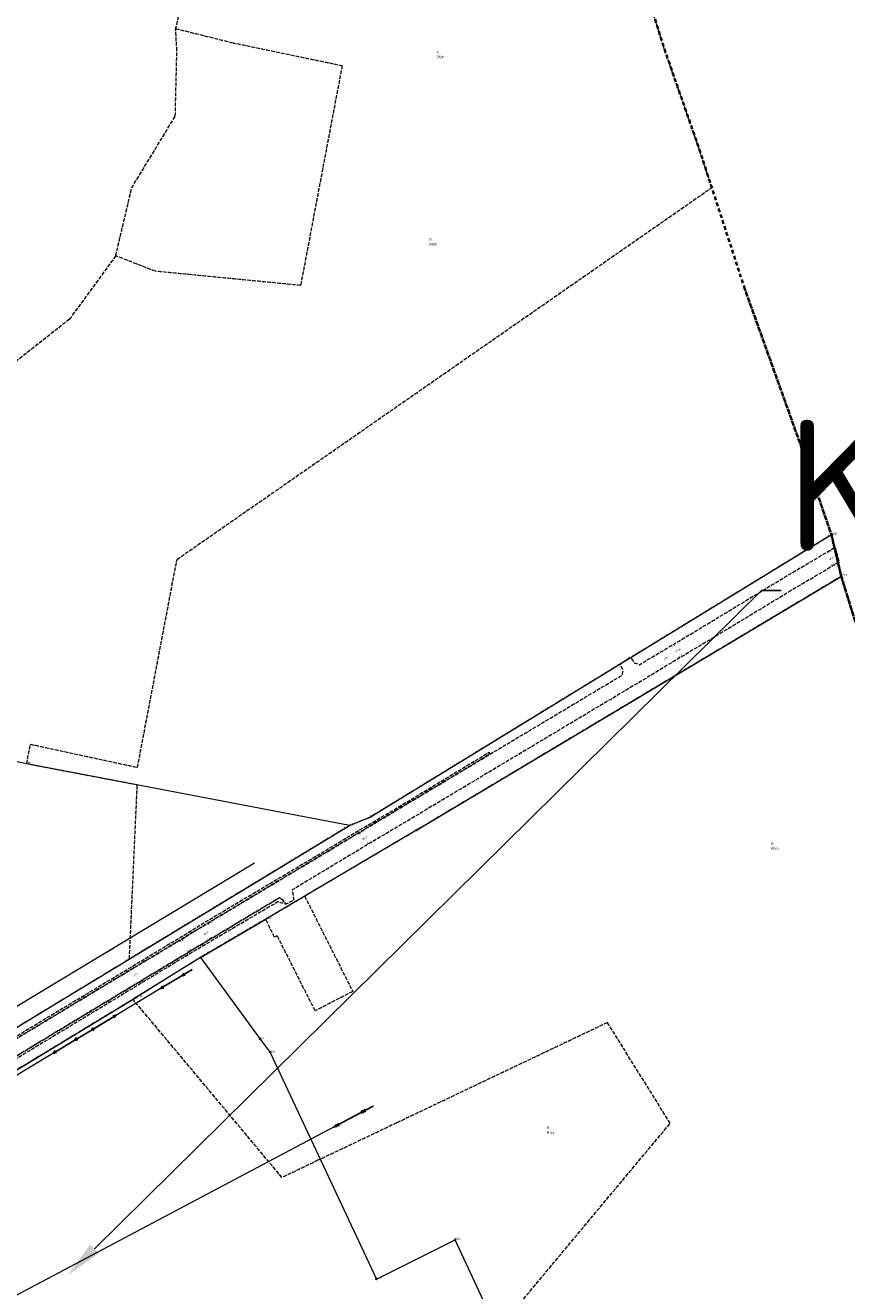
# Model space of a CAD drawing. Header units: metres. Extents: x 6524698 to 6533081, y 5883213 to 5896811.
# Tile 113 of 167: x 6527792 to 6528121, y 5892743 to 5893250. Entities that reach past the tile are written whole.
import ezdxf
from ezdxf import colors
from ezdxf.entities.mleader import LeaderData, LeaderLine
from ezdxf.enums import TextEntityAlignment as Align
from ezdxf.math import Vec2, Vec3

# ---------------------------------------------------------------- set-up
doc = ezdxf.new("R2010")
doc.units = ezdxf.units.M
doc.header["$MEASUREMENT"] = 0
for name, pattern in [('mapa zasadnicza$0$1.5_0.5', [2, 1.5, -0.5]), ('mapa zasadnicza$0$1.5_1.0', [2.5, 1.5, -1]), ('mapa zasadnicza$0$219-500', [0]), ('mapa zasadnicza$0$egkk-500', [2, 1.5, -0.5]), ('mapa zasadnicza$0$egug-500', [1, 0.5, -0.5]), ('mapa zasadnicza$0$suep_nn_500', [0]), ('mapa zasadnicza$0$suep_sn_500', [0])]:
    doc.linetypes.add(name, pattern=pattern)
doc.layers.get('0').update_dxf_attribs({"lineweight": 0})
for name, color, linetype in [('mapa zasadnicza$0$202-punkt graniczny', 7, 'Continuous'), ('mapa zasadnicza$0$202-punkt graniczny-Atr103', 7, 'Continuous'), ('mapa zasadnicza$0$203-punkt graniczny', 7, 'Continuous'), ('mapa zasadnicza$0$203-punkt graniczny-Atr103', 7, 'Continuous'), ('mapa zasadnicza$0$203-punkt graniczny-Atr104', 7, 'Continuous'), ('mapa zasadnicza$0$209-oznaczenie konturu klasyfikacyjnego', 7, 'Continuous'), ('mapa zasadnicza$0$210-oznaczenie konturu użytku gruntowego', 7, 'Continuous'), ('mapa zasadnicza$0$216-obręb ewidencyjny', 7, 'Continuous'), ('mapa zasadnicza$0$217-kontur klasyfikacyjny', 7, 'Continuous'), ('mapa zasadnicza$0$218-kontur użytku gruntowego', 7, 'Continuous'), ('mapa zasadnicza$0$219-działka ewidencyjna', 7, 'Continuous'), ('mapa zasadnicza$0$jezdnia', 7, 'Continuous'), ('mapa zasadnicza$0$jezdnia-Atr17', 7, 'Continuous'), ('mapa zasadnicza$0$pikieta sztuczna', 7, 'Continuous'), ('mapa zasadnicza$0$pikieta sztuczna-Atr2', 7, 'Continuous'), ('mapa zasadnicza$0$przewód elektroenergetyczny niskiego napięcia', 7, 'Continuous'), ('mapa zasadnicza$0$przewód elektroenergetyczny średniego napięcia', 7, 'Continuous'), ('mapa zasadnicza$0$przewód wodociągowy', 7, 'Continuous'), ('mapa zasadnicza$0$przewód wodociągowy-Atr1', 7, 'Continuous')]:
    doc.layers.add(name, color=color, linetype=linetype)
doc.styles.add('mapa zasadnicza$0$STANDARD', font='Working1250', dxfattribs={"width": 0.75})
doc.styles.get("Standard").update_dxf_attribs({"font": 'arial.ttf'})

# ---------------------------------------------------------------- blocks, each defined once
blk = doc.blocks.new('mapa zasadnicza$0$203')
at = {"linetype": 'Continuous', "lineweight": 0}
h = blk.add_hatch(color=0, dxfattribs=at)
edge = h.paths.add_edge_path()
edge.add_arc((0, 0), 0.045, 0, 360)
blk = doc.blocks.new('mapa zasadnicza$0$202')
at = {"color": 0, "linetype": 'Continuous', "lineweight": 0}
blk.add_circle((0, 0), 0.25, dxfattribs=at)
blk = doc.blocks.new('mapa zasadnicza$0$PW01')
at = {"linetype": 'Continuous', "lineweight": 13}
h = blk.add_hatch(color=0, dxfattribs=at)
edge = h.paths.add_edge_path()
edge.add_arc((0, 0), 0.045, 0, 360)
blk = doc.blocks.new('mapa zasadnicza$0$SUEP1')
at = {"color": 0, "linetype": 'Continuous'}
for p, q in [((0, 0), (5, 0)), ((5, 0), (3.5, 0.5)), ((5, 0), (3.5, -0.5)), ((5, 0), (15, 0)), ((15, 0), (13.5, 0.5)), ((15, 0), (13.5, -0.5))]:
    blk.add_line(p, q, dxfattribs=at)
blk = doc.blocks.new('mapa zasadnicza$0$SUEP2')
at = {"color": 0, "linetype": 'Continuous'}
for p, q in [((0, 0), (6.027, 0)), ((5.027, 0), (3.527, 0.5)), ((5.027, 0), (3.527, -0.5)), ((6.027, 0), (4.527, 0.5)), ((6.027, 0), (4.527, -0.5)), ((6.027, 0), (18.027, 0)), ((17.027, 0), (15.527, 0.5)), ((17.027, 0), (15.527, -0.5)), ((18.027, 0), (16.527, 0.5)), ((18.027, 0), (16.527, -0.5))]:
    blk.add_line(p, q, dxfattribs=at)

msp = doc.modelspace()

# ---------------------------------------------------------------- linework, layer by layer
at = {"layer": 'mapa zasadnicza$0$216-obręb ewidencyjny', "color": 7, "linetype": 'mapa zasadnicza$0$1.5_1.0', "lineweight": 35, "flags": 128}
for points in [[(6532173.44, 5894410.01), (6532146.43, 5894429.98), (6532121.94, 5894448.08), (6532080.02, 5894478.35), (6532068.86, 5894486.41), (6532021.73, 5894514.79), (6531992.6, 5894532.32), (6531947.82, 5894561.73), (6531920.42, 5894579.72), (6531901.27, 5894596.07), (6531894.35, 5894601.98), (6531821.26, 5894724.08), (6531814.31, 5894735.1), (6531811.23, 5894740.03), (6531780.22, 5894789.63), (6531767.74, 5894809.58), (6531750.79, 5894849.18), (6531748.39, 5894858.64), (6531740.52, 5894889.65), (6531722.79, 5894966.32), (6531701.22, 5895053.01), (6531686.07, 5895129.36), (6531669.12, 5895211.17), (6531624.01, 5895310.47), (6531614.29, 5895347), (6531603.94, 5895412.88), (6531598.73, 5895467.38), (6531564.77, 5895613.69), (6531556.6, 5895663.96), (6531552.51, 5895710.75), (6531539.6, 5895773.55), (6531544.35, 5895780.58), (6531544.16, 5895788.15), (6531507.25, 5895943.86), (6531499.19, 5895972.02), (6531486.51, 5896006.52), (6531466.15, 5896076.08), (6531454.43, 5896110.08), (6531431.22, 5896177.42), (6531430.43, 5896180.2), (6531424.28, 5896202.02), (6531414.58, 5896246.77), (6531402.85, 5896288.93), (6531394.99, 5896317.17), (6531392.26, 5896327.01), (6531376.91, 5896381.63), (6531368.27, 5896412.35), (6531367.02, 5896416.62), (6531318.81, 5896568.61), (6531272.76, 5896714.08), (6531217.21, 5896664.26), (6531190.62, 5896638.08), (6531186.78, 5896634.37), (6531127.14, 5896577.43), (6531100.18, 5896551.88), (6531086.51, 5896538.77), (6530989.57, 5896445.82), (6530931.52, 5896386.36), (6530883.06, 5896340.67), (6530877.3, 5896336.6), (6530873.73, 5896334.08), (6530858.65, 5896322.14), (6530767.28, 5896233.73), (6530678.44, 5896145.87), (6530572.05, 5896045.16), (6530563.1, 5896037.12), (6530451.04, 5895932.33), (6530385.68, 5895871.76), (6530354.37, 5895842.65), (6530280.46, 5895771.72), (6530232.76, 5895726.03), (6530226.82, 5895720.96), (6530177.71, 5895672.11), (6530155.08, 5895649.47), (6530136.64, 5895629.41), (6530101.12, 5895593.57), (6530084.35, 5895577.66), (6530025.14, 5895520.24), (6530019.45, 5895515.19), (6530011.77, 5895512.95), (6529995.37, 5895498.34), (6529944.65, 5895450.1), (6529883.96, 5895391.89), (6529874.86, 5895383.05), (6529856.89, 5895365.59), (6529806.63, 5895317.74), (6529777.32, 5895289.82), (6529767.93, 5895280.88), (6529727.8, 5895242.98), (6529716.4, 5895232.24), (6529611.75, 5895132.35), (6529602.11, 5895123.44), (6529564.79, 5895088.95), (6529442.18, 5894971.11), (6529348, 5894880.66), (6529341.6, 5894874.72), (6529205.1, 5894745.94), (6529095.11, 5894642.73), (6528985.24, 5894540.2), (6528979.86, 5894535.18), (6528950.63, 5894507.69), (6528940.33, 5894498.09), (6528899.89, 5894460.41), (6528759.38, 5894329.94), (6528671.55, 5894242.83), (6528626.12, 5894197.75), (6528570.28, 5894143.23), (6528564.23, 5894137.3), (6528527.75, 5894101.56), (6528446.8, 5894020.71), (6528384.19, 5893957.79), (6528337.7, 5893910.96), (6528325.94, 5893899.11), (6528292.63, 5893867.35), (6528263.34, 5893839.22), (6528235.37, 5893817.79), (6528212.45, 5893801.88), (6528192.4, 5893787.97), (6528160.44, 5893751.29), (6528093.51, 5893704.95), (6528051.1, 5893681.86), (6527962.24, 5893630.13), (6527966.7, 5893563.53), (6527967.45, 5893552.31), (6527970.73, 5893522.51), (6527970.79, 5893518.44), (6527968.55, 5893513.63), (6527972.36, 5893501.34), (6527994.3, 5893412.78), (6528008.56, 5893361.13), (6528024.92, 5893315.29), (6528047.55, 5893241.88), (6528061.74, 5893201.21), (6528080.19, 5893144.58), (6528103.06, 5893080.73), (6528114.87, 5893046.22), (6528118.84, 5893029.51), (6528166.45, 5892875.8), (6528171.14, 5892860.59), (6528192.07, 5892792.85), (6528202.22, 5892766.07), (6528211.23, 5892742.29), (6528214.23, 5892726.13), (6528216.98, 5892718.27), (6528217.45, 5892695.43), (6528253.12, 5892581.84), (6528274.02, 5892507.32), (6528276.69, 5892498.16), (6528296.22, 5892421.59), (6528299.61, 5892411.02), (6528334.62, 5892315.93), (6528349.09, 5892260.65), (6528377.11, 5892179.95), (6528394.78, 5892128.68), (6528440.31, 5891996.73), (6528446.42, 5891995.98), (6528618.95, 5892016.86), (6528665.82, 5892020.2), (6528743.5, 5892026.91), (6528810.71, 5892032.32), (6528929.03, 5892047.18), (6529084.54, 5892065.08), (6529137.05, 5892069.83), (6529163.27, 5892079.55), (6529183.63, 5892087.79), (6529198.7, 5892096.25), (6529272.43, 5892137.61), (6529299.93, 5892161.54), (6529302.53, 5892163.8), (6529315.87, 5892175.4), (6529326.47, 5892184.67), (6529341.14, 5892199.13), (6529440.16, 5892285.12), (6529457.93, 5892308.5), (6529472.77, 5892323.9), (6529519.91, 5892352.88), (6529537.94, 5892368.41), (6529543.85, 5892373.51), (6529606.4, 5892445.37), (6529658.73, 5892492.51), (6529670.09, 5892502.74), (6529686.63, 5892522.04), (6529732.12, 5892575.11), (6529757.09, 5892610.5), (6529779.62, 5892651.92), (6529797.52, 5892678.13), (6529839.46, 5892724.94), (6529870.95, 5892781.67), (6529898.89, 5892809.16), (6529922.19, 5892839.09), (6529934.43, 5892854.81), (6529953.15, 5892874.17), (6529965.1, 5892886.47), (6530012.8, 5892917.44), (6530031.5, 5892919.94), (6530070.88, 5892925.19), (6530098.14, 5892934.36), (6530109.36, 5892938.08), (6530135.18, 5892952.7), (6530167.6, 5892981.5), (6530232.92, 5893051.1), (6530259.88, 5893074.62), (6530286.3, 5893097.64), (6530336.76, 5893153.84), (6530364.12, 5893172.96), (6530403.79, 5893201.82), (6530436.38, 5893225.27), (6530494.74, 5893292.49), (6530545.01, 5893335.37), (6530557.68, 5893347.81), (6530648.56, 5893425.65), (6530689.83, 5893451.62), (6530733.98, 5893475.6), (6530772.07, 5893505.94), (6530852.43, 5893590.07), (6530857.49, 5893597.21), (6530891.97, 5893643.79), (6530917.57, 5893672.17), (6530950.23, 5893698.89), (6530954.1, 5893702.06), (6530977.54, 5893721.23), (6531019.6, 5893747.15), (6531141.96, 5893812.02), (6531213.08, 5893849.19), (6531238.4, 5893862.2), (6531260.04, 5893873.32), (6531289.74, 5893888.58), (6531296.49, 5893892.05), (6531306.22, 5893896.94), (6531368.93, 5893928.43), (6531397.54, 5893942.83), (6531414.17, 5893951.2), (6531423.14, 5893955.72), (6531453.45, 5893971.02), (6531561.58, 5894025.58), (6531627.85, 5894057.85), (6531656.74, 5894073.39), (6531720.57, 5894105.2), (6531769.98, 5894129.46), (6531780.94, 5894134.72), (6531821.73, 5894154.36), (6531826.18, 5894156.65), (6531827.33, 5894157.24), (6531894.03, 5894191.64), (6531897.66, 5894193.45), (6532059.55, 5894273.99), (6532168.75, 5894325.46), (6532285.62, 5894379.19), (6532256.72, 5894387.98), (6532237.4, 5894391.85), (6532209.71, 5894397.39)], [(6528080.19, 5893144.58), (6528061.74, 5893201.21), (6528047.55, 5893241.88), (6528024.92, 5893315.29), (6528008.56, 5893361.13), (6527994.3, 5893412.78), (6527972.36, 5893501.34), (6527968.55, 5893513.63), (6527970.79, 5893518.44), (6527970.73, 5893522.51), (6527967.45, 5893552.31), (6527966.7, 5893563.53), (6527962.24, 5893630.13), (6528051.1, 5893681.86), (6528093.51, 5893704.95), (6528160.44, 5893751.29), (6528192.4, 5893787.97), (6528212.45, 5893801.88), (6528235.37, 5893817.79), (6528263.34, 5893839.22), (6528292.63, 5893867.35), (6528325.94, 5893899.11), (6528322.17, 5893903.05), (6528250.73, 5893995.91), (6528184.31, 5894083.49), (6528144.78, 5894142.59), (6528140.26, 5894150.17), (6528112.08, 5894189.3), (6528016.98, 5894319.35), (6528001.44, 5894344.63), (6527975.61, 5894386.54), (6527948.25, 5894431.11), (6527919.91, 5894480.01), (6527892.39, 5894527.5), (6527882.42, 5894543.56), (6527855.65, 5894587.93), (6527823.65, 5894640.97), (6527805.93, 5894633.3), (6527750.7, 5894622.26), (6527703.08, 5894611.82), (6527660.79, 5894602.88), (6527644.2, 5894599.12), (6527623.22, 5894594.36), (6527546.55, 5894577.52), (6527485.04, 5894564.12), (6527442.59, 5894555.97), (6527376.5, 5894538.97), (6527356.91, 5894534.04), (6527324.89, 5894525.35), (6527242.36, 5894508.66), (6527235, 5894507.23), (6527228.04, 5894506.29), (6527159.89, 5894496.69), (6527053.58, 5894471.18), (6527004.75, 5894459.61), (6526977.15, 5894360.97), (6526895.2, 5894390.7), (6526886.54, 5894409.25), (6526848.25, 5894423.17), (6526790.81, 5894405.63), (6526783.96, 5894403.77), (6526751.66, 5894393.24), (6526675.52, 5894369.12), (6526524.19, 5894423.84), (6526526.13, 5894397.23), (6526528.98, 5894342.85), (6526531.21, 5894300.39), (6526524.41, 5894296.52), (6526520.88, 5894294.84), (6526433.18, 5894243.61), (6526409.32, 5894231.32), (6526314.07, 5894204.53), (6526268.73, 5894188.91), (6526258.95, 5894183.01), (6526232.67, 5894174.45), (6526048.77, 5894185.58), (6526028.42, 5894185.14), (6525944.02, 5894189.55), (6525880.8, 5894192.86), (6525865.46, 5894208.87), (6525815.37, 5894268.24), (6525725.76, 5894354.61), (6525677.43, 5894405.04), (6525642.47, 5894443.85), (6525631.75, 5894455.74), (6525621.46, 5894467.17), (6525618.11, 5894470.89), (6525610.84, 5894478.96), (6525545.06, 5894551.99), (6525537.2, 5894560.72), (6525460.52, 5894338.76), (6525456.21, 5894326.33), (6525450.16, 5894308.9), (6525445.22, 5894294.63), (6525423.21, 5894231.15), (6525415.4, 5894208.63), (6525399.64, 5894161.49), (6525369.98, 5894072.79), (6525342.34, 5893997.91), (6525337.4, 5893981.36), (6525266.58, 5893924.52), (6525217.93, 5893885.48), (6525120.08, 5893806.06), (6525080.21, 5893781.94), (6525034.62, 5893753.64), (6524956.86, 5893706.08), (6524954.17, 5893701.72), (6524952.33, 5893698.77), (6524951.12, 5893696.84), (6524924.06, 5893653.68), (6524922.11, 5893650.61), (6524908.03, 5893628.41), (6524885.99, 5893594.37), (6524823.72, 5893494.6), (6524818.62, 5893484.85), (6524776.38, 5893404.01), (6524760.03, 5893372.45), (6524743.69, 5893340.87), (6524727.34, 5893309.3), (6524725.32, 5893305.6), (6524701.12, 5893258.79), (6524698.5, 5893253.75), (6524741.55, 5893198.86), (6524787.16, 5893135.47), (6524797.48, 5893113.55), (6524827.59, 5893049.65), (6524848.15, 5892993.16), (6524885, 5892891.94), (6524886.71, 5892887.25), (6524900.94, 5892860.83), (6524938.01, 5892801.88), (6524942.47, 5892794.78), (6524958.2, 5892763.24), (6524982.49, 5892709.34), (6524989.65, 5892692.64), (6525021.29, 5892644.7), (6525047.57, 5892607.1), (6525072.42, 5892559.28), (6525080.98, 5892544.34), (6525104.23, 5892503.81), (6525105.73, 5892501.2), (6525124.09, 5892461.96), (6525158, 5892390.4), (6525163.69, 5892366.6), (6525187.74, 5892266.07), (6525200.42, 5892203.7), (6525210.27, 5892167.69), (6525235.54, 5892075.31), (6525239, 5892035.46), (6525241.84, 5892018.03), (6525246.18, 5891943.28), (6525246.02, 5891937.6), (6525245.65, 5891924.05), (6525244.65, 5891887.35), (6525244.88, 5891861.21), (6525245.32, 5891811.32), (6525234.24, 5891649.83), (6525224.07, 5891546.78), (6525208.12, 5891507.31), (6525193.48, 5891471.08), (6525186.45, 5891448.59), (6525184.14, 5891444.14), (6525180.5, 5891437.11), (6525176.64, 5891433.3), (6525163.56, 5891420.57), (6525150.33, 5891406.73), (6525149.34, 5891405.88), (6525147.46, 5891404.1), (6525146.26, 5891402.89), (6525142.82, 5891399.45), (6525132.06, 5891389.06), (6525128.35, 5891385.34), (6525124.8, 5891381.67), (6525121.13, 5891378.06), (6525095.65, 5891351.83), (6525053.05, 5891307.97), (6525038.88, 5891292.8), (6525015.99, 5891261.95), (6524996.02, 5891237.19), (6524958.43, 5891186.61), (6524908.74, 5891119.69), (6524979.34, 5891082.37), (6525035.16, 5891054.09), (6525074.44, 5891035.78), (6525140.68, 5891002.24), (6525158.27, 5890993.31), (6525169.95, 5890987.37), (6525189.03, 5890979.26), (6525225.79, 5890963.63), (6525241.68, 5890952.94), (6525280.63, 5890926.71), (6525286.23, 5890923.62), (6525353.13, 5890886.67), (6525387.9, 5890862.89), (6525416.13, 5890848.06), (6525465.51, 5890821.53), (6525489.55, 5890809.17), (6525532.35, 5890788.13), (6525593.44, 5890757.92), (6525656.38, 5890722.42), (6525712.1, 5890690.97), (6525744.09, 5890674.26), (6525753.93, 5890669.12), (6525811.57, 5890638.94), (6525889.01, 5890598.56), (6525902.26, 5890595.95), (6525968.12, 5890559.29), (6526048.15, 5890515.81), (6526148.09, 5890465.98), (6526205.96, 5890434.59), (6526262.38, 5890404.11), (6526332.75, 5890374.64), (6526425.41, 5890334.29), (6526595.63, 5890279.11), (6526573.45, 5890132.21), (6526575.25, 5890133.06), (6526592.18, 5890129.32), (6526722.43, 5890098.71), (6526728.64, 5890098.03), (6526735.76, 5890098.07), (6526740.34, 5890097.85), (6526742.25, 5890097.45), (6526749.57, 5890095.95), (6526757.09, 5890094.4), (6526758.07, 5890090.77), (6526792.43, 5890086.11), (6526812.21, 5890083.05), (6526890.35, 5890080.91), (6526909.87, 5890084.83), (6526952.34, 5890094.44), (6526971.01, 5890104.38), (6526981, 5890111.26), (6526988.84, 5890116.67), (6527008.52, 5890134.26), (6527045.63, 5890148.55), (6527057.31, 5890152.25), (6527077.89, 5890166.68), (6527165.07, 5890215.69), (6527220.83, 5890245.22), (6527241.28, 5890253.87), (6527273.45, 5890274.12), (6527288.1, 5890288.63), (6527313.38, 5890308.14), (6527321.27, 5890314.22), (6527338.23, 5890321.73), (6527355.64, 5890331.57), (6527391.42, 5890349.92), (6527454.67, 5890547.02), (6527509.07, 5890729.27), (6527517.65, 5890758.02), (6527651.09, 5891150.82), (6527705.03, 5891299.34), (6527759.25, 5891463.12), (6527785.51, 5891547.1), (6527787.58, 5891553.86), (6527801.61, 5891598.79), (6527846.82, 5891746.29), (6528014.33, 5891830.31), (6528198.8, 5891907.55), (6528440.31, 5891996.73), (6528394.78, 5892128.68), (6528377.11, 5892179.95), (6528349.09, 5892260.65), (6528334.62, 5892315.93), (6528299.61, 5892411.02), (6528296.22, 5892421.59), (6528276.69, 5892498.16), (6528274.02, 5892507.32), (6528253.12, 5892581.84), (6528217.45, 5892695.43), (6528216.98, 5892718.27), (6528214.23, 5892726.13), (6528211.23, 5892742.29), (6528202.22, 5892766.07), (6528192.07, 5892792.85), (6528171.14, 5892860.59), (6528166.45, 5892875.8), (6528118.84, 5893029.51), (6528114.87, 5893046.22), (6528103.06, 5893080.73)]]:
    msp.add_lwpolyline(points, close=True, dxfattribs=at)
at = {"layer": 'mapa zasadnicza$0$217-kontur klasyfikacyjny', "color": 92, "linetype": 'mapa zasadnicza$0$egkk-500', "lineweight": 18, "flags": 128}
for points in [[(6528047.55, 5893241.88), (6528024.92, 5893315.29)], [(6527858.62, 5893279.27), (6527851.99, 5893249)], [(6527851.99, 5893249), (6527874.58, 5893243.36)], [(6527852.5, 5893240.14), (6527851.99, 5893249)], [(6527874.58, 5893243.36), (6527918.75, 5893234.15)], [(6527851.86, 5893213.91), (6527852.5, 5893240.14)], [(6528061.74, 5893201.21), (6528047.55, 5893241.88)], [(6527918.75, 5893234.15), (6527902.09, 5893146.07)], [(6527834.39, 5893185.15), (6527851.86, 5893213.91)], [(6528066.93, 5893185.28), (6528061.74, 5893201.21)], [(6527827.97, 5893157.92), (6527834.39, 5893185.15)], [(6527852.55, 5893036.32), (6528066.93, 5893185.28)], [(6527827.97, 5893157.92), (6527809.43, 5893132.52)], [(6527843.9, 5893151.74), (6527827.97, 5893157.92)], [(6527902.09, 5893146.07), (6527843.9, 5893151.74)], [(6527809.43, 5893132.52), (6527764.04, 5893096.71)], [(6527836.71, 5892952.97), (6527852.55, 5893036.32)], [(6528118.84, 5893029.51), (6527948.51, 5892927.76)], [(6528137.39, 5892969.62), (6528118.84, 5893029.51)], [(6527792.28, 5892954.35), (6527793.78, 5892962.24)], [(6527793.78, 5892962.24), (6527836.71, 5892952.97)], [(6527836.62, 5892945.92), (6527792.28, 5892954.35)], [(6527833.46, 5892876.24), (6527836.62, 5892945.92)], [(6527948.51, 5892927.76), (6527903.7, 5892901.38)], [(6527903.7, 5892901.38), (6527923, 5892863.2)], [(6527888.1, 5892892.2), (6527861.99, 5892876.83)], [(6527891.59, 5892884.97), (6527888.1, 5892892.2)], [(6527892.71, 5892885.54), (6527891.59, 5892884.97)], [(6527895.3, 5892880.41), (6527892.71, 5892885.54)], [(6527907.93, 5892855.47), (6527895.3, 5892880.41)], [(6527630.14, 5892753.01), (6527833.46, 5892876.24)], [(6527861.99, 5892876.83), (6527836.27, 5892860.85)], [(6527923, 5892863.2), (6527907.93, 5892855.47)], [(6527834.92, 5892860.03), (6527777.93, 5892825.47)], [(6527836.27, 5892860.85), (6527834.92, 5892860.03)], [(6527894.62, 5892788.65), (6527834.92, 5892860.03)], [(6528025.1, 5892850.73), (6527940.66, 5892810.57)], [(6528050.27, 5892810.39), (6528025.1, 5892850.73)], [(6527940.66, 5892810.57), (6527909.06, 5892795.54)], [(6527977.31, 5892723.08), (6528050.27, 5892810.39)], [(6527909.06, 5892795.54), (6527894.62, 5892788.65)]]:
    msp.add_lwpolyline(points, dxfattribs=at)
at = {"layer": 'mapa zasadnicza$0$218-kontur użytku gruntowego', "color": 3, "linetype": 'mapa zasadnicza$0$egug-500', "lineweight": 18, "flags": 128}
for points in [[(6528047.55, 5893241.88), (6528024.92, 5893315.29)], [(6527858.62, 5893279.27), (6527851.99, 5893249)], [(6527851.99, 5893249), (6527874.58, 5893243.36)], [(6527852.5, 5893240.14), (6527851.99, 5893249)], [(6527874.58, 5893243.36), (6527918.75, 5893234.15)], [(6527851.86, 5893213.91), (6527852.5, 5893240.14)], [(6528061.74, 5893201.21), (6528047.55, 5893241.88)], [(6527918.75, 5893234.15), (6527902.09, 5893146.07)], [(6527834.39, 5893185.15), (6527851.86, 5893213.91)], [(6528066.93, 5893185.28), (6528061.74, 5893201.21)], [(6527827.97, 5893157.92), (6527834.39, 5893185.15)], [(6527852.55, 5893036.32), (6528066.93, 5893185.28)], [(6527827.97, 5893157.92), (6527809.43, 5893132.52)], [(6527843.9, 5893151.74), (6527827.97, 5893157.92)], [(6527902.09, 5893146.07), (6527843.9, 5893151.74)], [(6527809.43, 5893132.52), (6527764.04, 5893096.71)], [(6528114.87, 5893046.22), (6528032.11, 5892995.57)], [(6528118.84, 5893029.51), (6528114.87, 5893046.22)], [(6527836.71, 5892952.97), (6527852.55, 5893036.32)], [(6528118.84, 5893029.51), (6527948.51, 5892927.76)], [(6528137.39, 5892969.62), (6528118.84, 5893029.51)], [(6528032.11, 5892995.57), (6527976.91, 5892961.79)], [(6527792.28, 5892954.35), (6527793.78, 5892962.24)], [(6527793.78, 5892962.24), (6527836.71, 5892952.97)], [(6527976.91, 5892961.79), (6527938.38, 5892938.21)], [(6527836.62, 5892945.92), (6527792.28, 5892954.35)], [(6527833.46, 5892876.24), (6527836.62, 5892945.92)], [(6527938.38, 5892938.21), (6527929.69, 5892932.89)], [(6527921.73, 5892929.74), (6527833.46, 5892876.24)], [(6527929.69, 5892932.89), (6527921.73, 5892929.74)], [(6527948.51, 5892927.76), (6527903.7, 5892901.38)], [(6527888.1, 5892892.2), (6527903.7, 5892901.38)], [(6527903.7, 5892901.38), (6527923, 5892863.2)], [(6527888.1, 5892892.2), (6527861.99, 5892876.83)], [(6527891.59, 5892884.97), (6527888.1, 5892892.2)], [(6527892.71, 5892885.54), (6527891.59, 5892884.97)], [(6527895.3, 5892880.41), (6527892.71, 5892885.54)], [(6527907.93, 5892855.47), (6527895.3, 5892880.41)], [(6527630.14, 5892753.01), (6527833.46, 5892876.24)], [(6527861.99, 5892876.83), (6527836.27, 5892860.85)], [(6527923, 5892863.2), (6527907.93, 5892855.47)], [(6527834.92, 5892860.03), (6527777.93, 5892825.47)], [(6527836.27, 5892860.85), (6527834.92, 5892860.03)], [(6527894.62, 5892788.65), (6527834.92, 5892860.03)], [(6528025.1, 5892850.73), (6527940.66, 5892810.57)], [(6528050.27, 5892810.39), (6528025.1, 5892850.73)], [(6527940.66, 5892810.57), (6527909.06, 5892795.54)], [(6527977.31, 5892723.08), (6528050.27, 5892810.39)], [(6527909.06, 5892795.54), (6527894.62, 5892788.65)]]:
    msp.add_lwpolyline(points, dxfattribs=at)
at = {"layer": 'mapa zasadnicza$0$219-działka ewidencyjna', "color": 7, "linetype": 'mapa zasadnicza$0$219-500', "lineweight": 18, "flags": 128}
for points in [[(6527929.69, 5892932.89), (6528114.87, 5893046.22)], [(6528114.87, 5893046.22), (6528118.84, 5893029.51)], [(6527948.51, 5892927.76), (6528118.84, 5893029.51)], [(6527792.28, 5892954.35), (6527602.04, 5892993.45)], [(6527921.73, 5892929.74), (6527792.28, 5892954.35)], [(6527630.14, 5892753.01), (6527921.73, 5892929.74)], [(6527921.73, 5892929.74), (6527929.69, 5892932.89)], [(6527948.51, 5892927.76), (6527888.1, 5892892.2)], [(6527861.99, 5892876.83), (6527888.1, 5892892.2)], [(6527861.99, 5892876.83), (6527836.27, 5892860.85)], [(6527861.99, 5892876.83), (6527885.92, 5892844.12)], [(6527777.93, 5892825.47), (6527836.27, 5892860.85)], [(6527885.92, 5892844.12), (6527889.91, 5892838.7)], [(6527889.91, 5892838.7), (6527932.48, 5892747.95)], [(6527932.48, 5892747.95), (6527964.05, 5892763.74)], [(6528066.2, 5892544.08), (6527964.05, 5892763.74)]]:
    msp.add_lwpolyline(points, dxfattribs=at)
at = {"layer": 'mapa zasadnicza$0$jezdnia', "color": 7, "linetype": 'mapa zasadnicza$0$1.5_0.5', "lineweight": 18, "flags": 128}
for points in [[(6528098.78, 5893023.81), (6528064.84, 5893003.28), (6528053.53, 5892996.56), (6528040.45, 5892988.63), (6527988.61, 5892957.66), (6527945.05, 5892931.59), (6527930.8, 5892923.14), (6527898.71, 5892903.85), (6527899.4, 5892899.83), (6527896.22, 5892898.17), (6527894.92, 5892899.78), (6527893.6, 5892900.76), (6527864.38, 5892883.23), (6527859.23, 5892880.15), (6527819.97, 5892856.52), (6527769.56, 5892826.1), (6527704.94, 5892787.05), (6527635.3, 5892745.1), (6527586.51, 5892715.81), (6527544.12, 5892690.36), (6527544.25, 5892687.05), (6527545.8, 5892684.1), (6527541.49, 5892681.49), (6527539.36, 5892684.96), (6527537.08, 5892686.13), (6527529.82, 5892681.73), (6527498.83, 5892662.96), (6527451.9, 5892634.74), (6527427.47, 5892620.04), (6527381.01, 5892592.37), (6527355.24, 5892577.01), (6527318.31, 5892555.06), (6527294.46, 5892540.92), (6527294.32, 5892539.45), (6527295.38, 5892537.02), (6527290.83, 5892534.57), (6527288.41, 5892536.36), (6527287.16, 5892536.61), (6527262.8, 5892522.14), (6527262.65, 5892516.06), (6527258.33, 5892513.19), (6527253.15, 5892516.35), (6527251.84, 5892515.55), (6527245.68, 5892512.1), (6527227.34, 5892501.83), (6527214.89, 5892495.14), (6527208.7, 5892491.99), (6527203.32, 5892489.36), (6527195.06, 5892487.39), (6527188.07, 5892485.82), (6527183.09, 5892485.01), (6527182.01, 5892483.25), (6527181.68, 5892480.94), (6527168.37, 5892478.95), (6527166.73, 5892480.15), (6527165.03, 5892481.26), (6527162.93, 5892482.54), (6527160.53, 5892483.43), (6527144.38, 5892483.41), (6527141.46, 5892483.42), (6527139.43, 5892483.44), (6527132.06, 5892483.48), (6527122.38, 5892483.41), (6527118.44, 5892483.39), (6527117.38, 5892483.34), (6527111.65, 5892483.38), (6527089.38, 5892483.28), (6527088.36, 5892483.26), (6527084.9, 5892483.02), (6527080.38, 5892482.36), (6527074.57, 5892481.04), (6527069.81, 5892479.77), (6527069.66, 5892479.72), (6527066.42, 5892478.58), (6527060.45, 5892476.17), (6527055.02, 5892473.37), (6527049.77, 5892470.41), (6527039.45, 5892464.14), (6527025.83, 5892455.77), (6527019.68, 5892452.39), (6527007.24, 5892446.55), (6526997.05, 5892442.33), (6526988.7, 5892438.82), (6526987.78, 5892438.59), (6526986.74, 5892438.6), (6526984.76, 5892438.78), (6526981.8, 5892439.29), (6526981.81, 5892447.53), (6526987.84, 5892448.38), (6526989.58, 5892448.73), (6526994.78, 5892449.7), (6527002.89, 5892451.78), (6527006.08, 5892452.91), (6527009.08, 5892453.96), (6527014.6, 5892456.49), (6527016.35, 5892457.39), (6527021.63, 5892460.22), (6527025.92, 5892462.83), (6527037.82, 5892470.13), (6527045.51, 5892474.71), (6527049.02, 5892476.74), (6527053.77, 5892479.33), (6527060.17, 5892482.29), (6527066.08, 5892484.55), (6527074.31, 5892486.95), (6527079.11, 5892488.02), (6527085.39, 5892488.85), (6527090.38, 5892489.31), (6527098.04, 5892489.97), (6527099.85, 5892490.63), (6527101.56, 5892492.03), (6527102.29, 5892493.07), (6527109.3, 5892492.76), (6527111.93, 5892489.74), (6527125.67, 5892489.64), (6527126.23, 5892491.34), (6527126.41, 5892495.28), (6527130.32, 5892495.4), (6527130.7, 5892493.57), (6527131.22, 5892491.09), (6527131.91, 5892489.63), (6527144.15, 5892489.48), (6527144.29, 5892489.47), (6527150.78, 5892489.39), (6527156.38, 5892489.46), (6527167.72, 5892489.63), (6527177.02, 5892490.38), (6527190.66, 5892492.68), (6527202.01, 5892496), (6527211.16, 5892500.09), (6527224.33, 5892507.11), (6527241.8, 5892516.78), (6527283.75, 5892541.56), (6527316.15, 5892560.68), (6527350.83, 5892581.33), (6527377.82, 5892597.39), (6527416.92, 5892620.72), (6527450.2, 5892640.59), (6527484.3, 5892661.06), (6527496.63, 5892668.55), (6527522.85, 5892684.32), (6527583.54, 5892720.92), (6527631.82, 5892749.94), (6527701.85, 5892791.98), (6527766.34, 5892831.16), (6527816.81, 5892861.57), (6527855.88, 5892885.05), (6527864.57, 5892890.35), (6527927.18, 5892927.82), (6527941.82, 5892936.58), (6527977.56, 5892958), (6527985.05, 5892962.47), (6528030.97, 5892989.92), (6528031.39, 5892991.79), (6528030.22, 5892994.47), (6528034.17, 5892997.12), (6528035.88, 5892994.93), (6528037.89, 5892994.11), (6528050.04, 5893001.37), (6528061.65, 5893008.3), (6528095.78, 5893028.96), (6528115.4, 5893040.61), (6528116.33, 5893041.19), (6528118.03, 5893035.29), (6528117.26, 5893034.77)], [(6527855.37, 5892885.81), (6527863.88, 5892891.04), (6527916.82, 5892922.52), (6527921.86, 5892925.61), (6527940.11, 5892936.34), (6527977.69, 5892959.07), (6527977.56, 5892958), (6527941.82, 5892936.58), (6527927.18, 5892927.82), (6527864.57, 5892890.35), (6527855.88, 5892885.05), (6527816.81, 5892861.57), (6527766.34, 5892831.16), (6527701.85, 5892791.98), (6527631.82, 5892749.94), (6527583.54, 5892720.92), (6527522.85, 5892684.32), (6527496.63, 5892668.55), (6527484.3, 5892661.06), (6527450.2, 5892640.59), (6527416.92, 5892620.72), (6527377.82, 5892597.39), (6527350.83, 5892581.33), (6527316.15, 5892560.68), (6527283.75, 5892541.56), (6527241.8, 5892516.78), (6527224.33, 5892507.11), (6527211.16, 5892500.09), (6527202.01, 5892496), (6527190.66, 5892492.68), (6527177.02, 5892490.38), (6527167.72, 5892489.63), (6527156.38, 5892489.46), (6527155.4, 5892491.57), (6527154.95, 5892493.93), (6527154.86, 5892494.49), (6527155.03, 5892494.48), (6527155.63, 5892494.41), (6527156.04, 5892492.1), (6527157.77, 5892490.44), (6527158.25, 5892490.19), (6527176.9, 5892490.89), (6527191.97, 5892493.58), (6527204.67, 5892497.71), (6527214.75, 5892502.49), (6527226.59, 5892509.08), (6527254.64, 5892525.38), (6527255.19, 5892525.67), (6527254.84, 5892527.61), (6527259.05, 5892530.05), (6527260.34, 5892528.55), (6527291.69, 5892547.36), (6527316.89, 5892562.01), (6527348.68, 5892581.12), (6527377.27, 5892598.03), (6527411.13, 5892618), (6527452, 5892642.71), (6527481.68, 5892660.65), (6527486.11, 5892663.43), (6527497.33, 5892670.04), (6527516.04, 5892681.59), (6527631.23, 5892750.79), (6527695.14, 5892788.84), (6527701.56, 5892792.77), (6527710.99, 5892798.58), (6527765.9, 5892831.81), (6527778.41, 5892839.39), (6527803.46, 5892854.56), (6527816.43, 5892862.29)], [(6527546.22, 5892684.53), (6527545.8, 5892684.1), (6527544.25, 5892687.05), (6527544.12, 5892690.36), (6527586.51, 5892715.81), (6527635.3, 5892745.1), (6527704.94, 5892787.05), (6527769.56, 5892826.1), (6527819.97, 5892856.52), (6527859.23, 5892880.15), (6527864.38, 5892883.23), (6527893.6, 5892900.76), (6527894.92, 5892899.78), (6527896.22, 5892898.17), (6527893.01, 5892899.11), (6527859.63, 5892879.46), (6527820.4, 5892855.72), (6527770.05, 5892825.32), (6527705.38, 5892786.31), (6527635.75, 5892744.22), (6527586.98, 5892715.03), (6527544.42, 5892689.19)]]:
    msp.add_lwpolyline(points, close=True, dxfattribs=at)
at = {"layer": 'mapa zasadnicza$0$przewód elektroenergetyczny niskiego napięcia', "color": 1, "linetype": 'mapa zasadnicza$0$suep_nn_500', "lineweight": 18, "flags": 128}
for points in [[(6527858.56, 5892871.94), (6527815.56, 5892846.06)], [(6527815.56, 5892846.06), (6527773.03, 5892820.5)]]:
    msp.add_lwpolyline(points, dxfattribs=at)
at = {"layer": 'mapa zasadnicza$0$przewód elektroenergetyczny średniego napięcia', "color": 1, "linetype": 'mapa zasadnicza$0$suep_sn_500', "lineweight": 18, "flags": 128}
msp.add_lwpolyline([(6527931.19, 5892817.25), (6527753.82, 5892723.31)], dxfattribs=at)
at = {"layer": 'mapa zasadnicza$0$przewód wodociągowy', "color": 5, "linetype": 'Continuous', "lineweight": 18, "flags": 128}
msp.add_lwpolyline([(6527883.6, 5892914.55), (6527788.28, 5892857.2), (6527707.26, 5892808.26), (6527617.5, 5892754.23), (6527544.92, 5892710.93)], dxfattribs=at)

# ---------------------------------------------------------------- block references
at = {"layer": 'mapa zasadnicza$0$202-punkt graniczny', "color": 7, "linetype": 'Continuous', "lineweight": 18}
for p in [(6528114.87, 5893046.22), (6527948.51, 5892927.76), (6527861.99, 5892876.83), (6527836.27, 5892860.85), (6527885.92, 5892844.12), (6527889.91, 5892838.7), (6527964.05, 5892763.74), (6527932.48, 5892747.95)]:
    msp.add_blockref('mapa zasadnicza$0$202', p, dxfattribs=at)
at = {"layer": 'mapa zasadnicza$0$203-punkt graniczny', "color": 7, "linetype": 'Continuous', "lineweight": 18}
for p in [(6528118.84, 5893029.51), (6527792.28, 5892954.35), (6527921.73, 5892929.74), (6527929.69, 5892932.89), (6527888.1, 5892892.2)]:
    msp.add_blockref('mapa zasadnicza$0$203', p, dxfattribs=at)
at = {"layer": 'mapa zasadnicza$0$pikieta sztuczna', "color": 7, "linetype": 'Continuous', "lineweight": 13}
for p in [(6528115.4, 5893040.61), (6528116.15, 5893037.58), (6528117.26, 5893034.77), (6528050.04, 5893001.37), (6528051.96, 5892999.11), (6528053.53, 5892996.56), (6527927.18, 5892927.82), (6527929, 5892925.46), (6527930.8, 5892923.14), (6527864.57, 5892890.35), (6527855.88, 5892885.05), (6527862.92, 5892885.66), (6527864.38, 5892883.23), (6527859.23, 5892880.15)]:
    msp.add_blockref('mapa zasadnicza$0$PW01', p, dxfattribs=at)
at = {"layer": 'mapa zasadnicza$0$przewód elektroenergetyczny niskiego napięcia', "color": 1, "linetype": 'Continuous', "lineweight": 18}
for p, rotation in [((6527858.56, 5892871.94), 211.0419999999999), ((6527815.56, 5892846.06), 31.042), ((6527815.56, 5892846.06), 211.0049999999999)]:
    msp.add_blockref('mapa zasadnicza$0$SUEP1', p, dxfattribs=dict(at, rotation=rotation))
at = {"layer": 'mapa zasadnicza$0$przewód elektroenergetyczny średniego napięcia', "color": 1, "linetype": 'Continuous', "lineweight": 18, "rotation": 207.9069999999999}
msp.add_blockref('mapa zasadnicza$0$SUEP2', (6527931.19, 5892817.25), dxfattribs=at)

# ---------------------------------------------------------------- texts
at = {"layer": 'mapa zasadnicza$0$202-punkt graniczny-Atr103', "color": 7, "style": 'mapa zasadnicza$0$STANDARD', "width": 0.667}
for s, p in [('46620', (6528114.87, 5893046.22)), ('757', (6527948.51, 5892927.76)), ('759', (6527861.99, 5892876.83)), ('1931', (6527885.92, 5892844.12)), ('1932', (6527889.91, 5892838.7)), ('10298', (6527964.05, 5892763.74)), ('10277', (6527932.48, 5892747.95))]:
    msp.add_text(s, height=0.75, dxfattribs=at).set_placement(p)
msp.add_text('10904', height=0.75, dxfattribs=at).set_placement((6527836.27, 5892860.85), align=Align.BOTTOM_LEFT)
at = {"layer": 'mapa zasadnicza$0$203-punkt graniczny-Atr103', "color": 7, "style": 'mapa zasadnicza$0$STANDARD', "width": 0.667}
msp.add_text('48956', height=0.75, dxfattribs=at).set_placement((6528118.84, 5893029.51), align=Align.BOTTOM_LEFT)
msp.add_text('10252', height=0.75, dxfattribs=at).set_placement((6527888.1, 5892892.2))
at = {"layer": 'mapa zasadnicza$0$203-punkt graniczny-Atr104', "color": 7, "style": 'mapa zasadnicza$0$STANDARD', "width": 0.667}
for s, p in [('1837', (6527792.28, 5892954.35)), ('756', (6527929.69, 5892932.89)), ('755', (6527921.73, 5892929.74))]:
    msp.add_text(s, height=0.75, dxfattribs=at).set_placement(p)
at = {"layer": 'mapa zasadnicza$0$209-oznaczenie konturu klasyfikacyjnego', "color": 3, "linetype": 'Continuous', "lineweight": 18, "style": 'mapa zasadnicza$0$STANDARD', "width": 0.79}
for s, p in [('RIVb', (6527956.47, 5893238.08)), ('RIVb', (6527953.73, 5893163.05)), ('RIVa', (6528090.72, 5892920.98)), ('RIVb', (6528000.8, 5892807.14))]:
    msp.add_text(s, height=1, dxfattribs=at).set_placement(p, align=Align.TOP_LEFT)
at = {"layer": 'mapa zasadnicza$0$210-oznaczenie konturu użytku gruntowego', "color": 3, "linetype": 'Continuous', "lineweight": 18, "style": 'mapa zasadnicza$0$STANDARD', "width": 0.79}
for p in [(6527956.47, 5893238.98), (6527953.73, 5893163.95), (6528090.72, 5892921.88), (6528000.8, 5892808.04)]:
    msp.add_text('R', height=1, dxfattribs=at).set_placement(p)
at = {"layer": 'mapa zasadnicza$0$jezdnia-Atr17', "color": 7, "style": 'mapa zasadnicza$0$STANDARD', "width": 0.667}
msp.add_text('j.mb.', height=0.75, rotation=30.86, dxfattribs=at).set_placement((6528047.63, 5892996.62), align=Align.TOP_LEFT)
for s, rotation, p in [('j.zw.', 30.7, (6527928.96, 5892928.99)), ('j.zw.', 28.443, (6527834.12, 5892872.18)), ('j.mb.', 31.004, (6527835.37, 5892869.38)), ('j.zw.', 29.333, (6527837.27, 5892866.07))]:
    msp.add_text(s, height=0.75, rotation=rotation, dxfattribs=at).set_placement(p)
at = {"layer": 'mapa zasadnicza$0$pikieta sztuczna-Atr2', "color": 7, "style": 'mapa zasadnicza$0$STANDARD', "width": 0.667}
for s, rotation, p in [('88.47', 30.701, (6528113.05, 5893039.21)), ('87.60', 30.833, (6528050.36, 5893001.56)), ('86.10', 30.899, (6527925.2, 5892926.63)), ('85.49', 30.898, (6527864.71, 5892890.44))]:
    msp.add_text(s, height=0.75, rotation=rotation, dxfattribs=at).set_placement(p, align=Align.TOP_LEFT)
for s, rotation, p in [('88.57', 30.701, (6528114.19, 5893035.82)), ('88.53', 30.671, (6528114.9, 5893033.37)), ('87.66', 30.717, (6528052.75, 5892999.05)), ('87.63', 30.717, (6528053.79, 5892996.72)), ('86.21', 31.01, (6527927.11, 5892923.82)), ('86.14', 31.011, (6527928.84, 5892921.96)), ('85.40', 31.76, (6527853.65, 5892882.73)), ('85.60', 30.96, (6527863.48, 5892885.65)), ('85.59', 30.96, (6527864.76, 5892883.46)), ('85.49', 28.154, (6527856.62, 5892878.75))]:
    msp.add_text(s, height=0.75, rotation=rotation, dxfattribs=at).set_placement(p)
at = {"layer": 'mapa zasadnicza$0$przewód wodociągowy-Atr1', "color": 5, "style": 'mapa zasadnicza$0$STANDARD', "width": 0.667}
msp.add_text('wo110', height=0.75, rotation=31.033, dxfattribs=at).set_placement((6527824.515, 5892879.001), align=Align.MIDDLE_LEFT)

# ---------------------------------------------------------------- leaders
at = {"color": 5, "lineweight": 5}
ml = msp.add_multileader_mtext('Standard', dxfattribs=at)
ml.set_content('{\\fISOCPEUR|b0|i0|c238|p34;\\H1.051939x;\\C5;Kolizja WN-TPU nr 3}', color=256)
ml.set_leader_properties()
ml.build(insert=Vec2(0, 0))
ml.multileader.update_dxf_attribs({"has_text_frame": 1, "text_left_attachment_type": 4, "text_right_attachment_type": 4, "arrow_head_size": 15})
ctx = ml.context
ctx.base_point, ctx.char_height, ctx.arrow_head_size, ctx.plane_origin = Vec3(6527666.533, 5893362.861), 50, 15, Vec3(6528359.298, 5892946.87)
ctx.left_attachment, ctx.right_attachment = 4, 4
notes = []
notes.append((ctx, [(1, (1, 1, 0), (6527658.533, 5893362.861), (1, 0), 8, [(1, [(6527380.487, 5893088.457)], 0, [])])]))
ctx.mtext.insert, ctx.mtext.width, ctx.mtext.flow_direction = Vec3(6527668.533, 5893431.237), 700.96029, 5
ml = msp.add_multileader_mtext('Standard', dxfattribs=at)
ml.set_content('{\\fISOCPEUR|b0|i0|c238|p34;\\H1.051939x;\\C5;Kolizja WN-TPU nr 2}', color=256)
ml.set_leader_properties()
ml.build(insert=Vec2(0, 0))
ml.multileader.update_dxf_attribs({"has_text_frame": 1, "text_left_attachment_type": 4, "text_right_attachment_type": 4, "arrow_head_size": 15})
ctx = ml.context
ctx.base_point, ctx.char_height, ctx.arrow_head_size, ctx.plane_origin = Vec3(6528094.81, 5893023.897), 50, 15, Vec3(6528787.575, 5892607.906)
ctx.left_attachment, ctx.right_attachment = 4, 4
notes.append((ctx, [(1, (1, 1, 0), (6528086.81, 5893023.897), (1, 0), 8, [(1, [(6527808.763, 5892749.493)], 0, [])])]))
ctx.mtext.insert, ctx.mtext.width, ctx.mtext.flow_direction = Vec3(6528096.81, 5893092.273), 700.96029, 5
for ctx, leaders in notes:
    for number, flags, end, landing, length, lines in leaders:
        leader = LeaderData()
        leader.index, (leader.has_last_leader_line, leader.has_dogleg_vector, leader.attachment_direction) = number, flags
        leader.last_leader_point, leader.dogleg_vector, leader.dogleg_length = Vec3(end), Vec3(landing), length
        for number, points, colour, breaks in lines:
            line = LeaderLine()
            line.index, line.vertices, line.color, line.breaks = number, Vec3.list(points), colors.encode_raw_color(colour), breaks
            leader.lines.append(line)
        ctx.leaders.append(leader)

doc.saveas('drawing.dxf')
